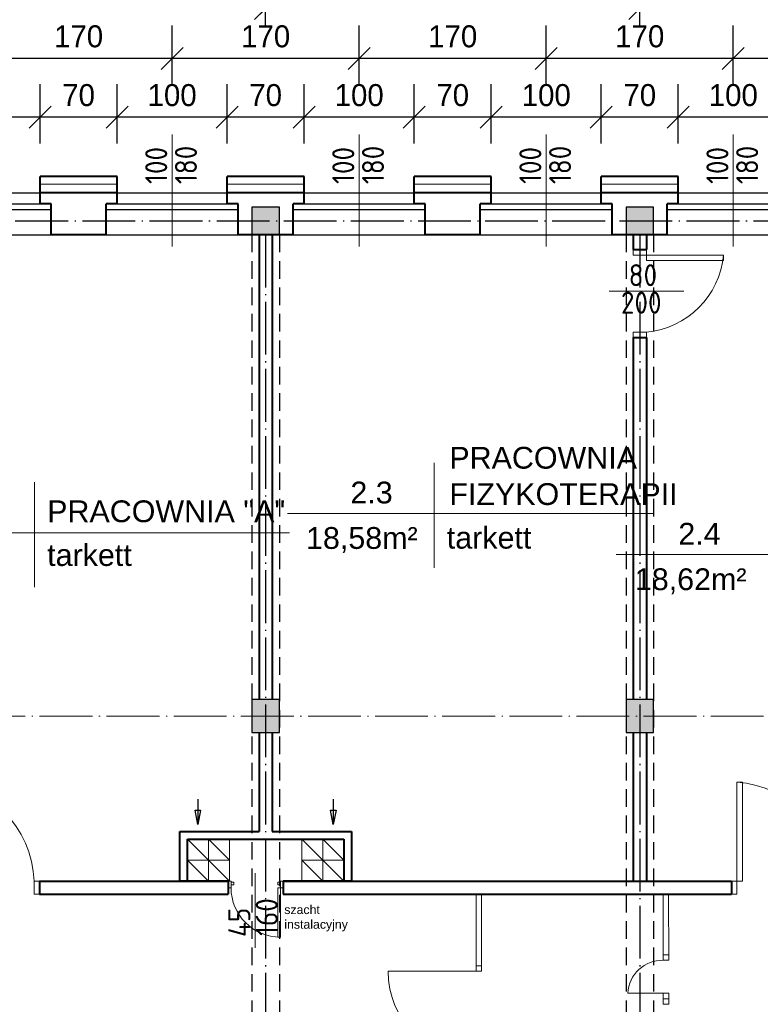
# Model space of a CAD drawing. Header units: millimetres. Extents: x -32003 to -19505, y 17931 to 29358.
# Tile 19 of 92: x -30797 to -30124, y 27502 to 28397. Entities that reach past the tile are written whole.
import ezdxf

# ---------------------------------------------------------------- set-up
doc = ezdxf.new("R2010")
doc.units = ezdxf.units.MM
doc.header["$PDMODE"] = 3
for name, pattern in [('ACAD_ISO03W100', [30, 12, -18]), ('ACAD_ISO04W100', [30.5, 24, -3, 0.5, -3]), ('KRESKOWA_X2', [12, 8, -4])]:
    doc.linetypes.add(name, pattern=pattern)
for name, color, linetype, lineweight in [('_wymiary', 1, 'Continuous', 9), ('drzwi', 140, 'Continuous', 13), ('KOMINY', 43, 'Continuous', 15), ('opisy drzwi', 40, 'Continuous', 13), ('opisy pom', 3, 'Continuous', 18), ('sciany', 4, 'Continuous', 40), ('symetria', 7, 'ACAD_ISO03W100', 5), ('SZRAF', 51, 'Continuous', 9), ('słupy', 2, 'Continuous', 30), ('ściana', 4, 'Continuous', 40)]:
    doc.layers.add(name, color=color, linetype=linetype, lineweight=lineweight)
doc.styles.add('ISO', font='isocp.shx')
doc.styles.add('ROMANS', font='ROMANS')
doc.styles.add('SYSTEM', font='TXT')
doc.linetypes.add('BATTING', pattern='A,0.0001,-0.1,[134,ltypeshp.shx,S=0.1,R=0,X=-0.1,Y=0],-0.2,[134,ltypeshp.shx,S=0.1,R=180,X=0.1,Y=0],-0.1', length=0.4001)
doc.dimstyles.new('Jacek2', dxfattribs={"dimscale": 2, "dimtxt": 10, "dimasz": 10, "dimexe": 15, "dimexo": 15, "dimgap": 5, "dimtad": 1, "dimdec": 0, "dimrnd": 0.5, "dimzin": 0, "dimdsep": 46, "dimtxsty": 'Standard', "dimblk": 'OBLIQUE', "dimcen": 0, "dimdle": 5, "dimadec": 1, "dimazin": 0, "dimtfac": 1, "dimtdec": 0, "dimtofl": 0, "dimtmove": 0, "dimatfit": 3, "dimfxl": 0, "dimtolj": 1, "dimtzin": 0, "dimarcsym": 0})

# ---------------------------------------------------------------- blocks, each defined once
blk = doc.blocks.new('_OBLIQUE')
at = {"color": 0, "linetype": 'ByBlock'}
blk.add_line((-0.5, -0.5), (0.5, 0.5), dxfattribs=at)
blk = doc.blocks.new('*D687')
at = {"layer": '_wymiary', "color": 0, "lineweight": -2}
for p, q in [((-30198.67, 28284.45), (-30198.67, 28338.21)), ((-30098.67, 28284.45), (-30098.67, 28338.21)), ((-30088.67, 28308.21), (-30208.67, 28308.21))]:
    blk.add_line(p, q, dxfattribs=at)
at = {"layer": 'Defpoints', "color": 0}
for p in [(-30198.67, 28308.21), (-30198.67, 28254.45), (-30098.67, 28254.45)]:
    blk.add_point(p, dxfattribs=at)
at = {"layer": '_wymiary', "color": 0, "lineweight": -2, "xscale": 20, "yscale": 20, "zscale": 20, "rotation": 180}
blk.add_blockref('_OBLIQUE', (-30198.67, 28308.21), dxfattribs=at)
at = {"layer": '_wymiary', "color": 0, "lineweight": -2, "xscale": 20, "yscale": 20, "zscale": 20}
blk.add_blockref('_OBLIQUE', (-30098.67, 28308.21), dxfattribs=at)
at = {"layer": '_wymiary', "color": 0, "insert": (-30148.67, 28328.21), "char_height": 20, "attachment_point": 5}
blk.add_mtext('\\A1;100', dxfattribs=at)
blk = doc.blocks.new('*D688')
at = {"layer": '_wymiary', "color": 0, "lineweight": -2}
for p, q in [((-30268.67, 28284.45), (-30268.67, 28338.21)), ((-30198.67, 28284.45), (-30198.67, 28338.21)), ((-30188.67, 28308.21), (-30278.67, 28308.21))]:
    blk.add_line(p, q, dxfattribs=at)
at = {"layer": 'Defpoints', "color": 0}
for p in [(-30268.67, 28308.21), (-30268.67, 28254.45), (-30198.67, 28254.45)]:
    blk.add_point(p, dxfattribs=at)
at = {"layer": '_wymiary', "color": 0, "lineweight": -2, "xscale": 20, "yscale": 20, "zscale": 20, "rotation": 180}
blk.add_blockref('_OBLIQUE', (-30268.67, 28308.21), dxfattribs=at)
at = {"layer": '_wymiary', "color": 0, "lineweight": -2, "xscale": 20, "yscale": 20, "zscale": 20}
blk.add_blockref('_OBLIQUE', (-30198.67, 28308.21), dxfattribs=at)
at = {"layer": '_wymiary', "color": 0, "insert": (-30233.67, 28328.21), "char_height": 20, "attachment_point": 5}
blk.add_mtext('\\A1;70', dxfattribs=at)
blk = doc.blocks.new('*D689')
at = {"layer": '_wymiary', "color": 0, "lineweight": -2}
for p, q in [((-30368.67, 28284.45), (-30368.67, 28338.21)), ((-30268.67, 28284.45), (-30268.67, 28338.21)), ((-30258.67, 28308.21), (-30378.67, 28308.21))]:
    blk.add_line(p, q, dxfattribs=at)
at = {"layer": 'Defpoints', "color": 0}
for p in [(-30368.67, 28308.21), (-30368.67, 28254.45), (-30268.67, 28254.45)]:
    blk.add_point(p, dxfattribs=at)
at = {"layer": '_wymiary', "color": 0, "lineweight": -2, "xscale": 20, "yscale": 20, "zscale": 20, "rotation": 180}
blk.add_blockref('_OBLIQUE', (-30368.67, 28308.21), dxfattribs=at)
at = {"layer": '_wymiary', "color": 0, "lineweight": -2, "xscale": 20, "yscale": 20, "zscale": 20}
blk.add_blockref('_OBLIQUE', (-30268.67, 28308.21), dxfattribs=at)
at = {"layer": '_wymiary', "color": 0, "insert": (-30318.67, 28328.21), "char_height": 20, "attachment_point": 5}
blk.add_mtext('\\A1;100', dxfattribs=at)
blk = doc.blocks.new('*D690')
at = {"layer": '_wymiary', "color": 0, "lineweight": -2}
for p, q in [((-30438.67, 28284.45), (-30438.67, 28338.21)), ((-30368.67, 28284.45), (-30368.67, 28338.21)), ((-30358.67, 28308.21), (-30448.67, 28308.21))]:
    blk.add_line(p, q, dxfattribs=at)
at = {"layer": 'Defpoints', "color": 0}
for p in [(-30438.67, 28308.21), (-30438.67, 28254.45), (-30368.67, 28254.45)]:
    blk.add_point(p, dxfattribs=at)
at = {"layer": '_wymiary', "color": 0, "lineweight": -2, "xscale": 20, "yscale": 20, "zscale": 20, "rotation": 180}
blk.add_blockref('_OBLIQUE', (-30438.67, 28308.21), dxfattribs=at)
at = {"layer": '_wymiary', "color": 0, "lineweight": -2, "xscale": 20, "yscale": 20, "zscale": 20}
blk.add_blockref('_OBLIQUE', (-30368.67, 28308.21), dxfattribs=at)
at = {"layer": '_wymiary', "color": 0, "insert": (-30403.67, 28328.21), "char_height": 20, "attachment_point": 5}
blk.add_mtext('\\A1;70', dxfattribs=at)
blk = doc.blocks.new('*D691')
at = {"layer": '_wymiary', "color": 0, "lineweight": -2}
for p, q in [((-30538.67, 28284.45), (-30538.67, 28338.21)), ((-30438.67, 28284.45), (-30438.67, 28338.21)), ((-30428.67, 28308.21), (-30548.67, 28308.21))]:
    blk.add_line(p, q, dxfattribs=at)
at = {"layer": 'Defpoints', "color": 0}
for p in [(-30538.67, 28308.21), (-30538.67, 28254.45), (-30438.67, 28254.45)]:
    blk.add_point(p, dxfattribs=at)
at = {"layer": '_wymiary', "color": 0, "lineweight": -2, "xscale": 20, "yscale": 20, "zscale": 20, "rotation": 180}
blk.add_blockref('_OBLIQUE', (-30538.67, 28308.21), dxfattribs=at)
at = {"layer": '_wymiary', "color": 0, "lineweight": -2, "xscale": 20, "yscale": 20, "zscale": 20}
blk.add_blockref('_OBLIQUE', (-30438.67, 28308.21), dxfattribs=at)
at = {"layer": '_wymiary', "color": 0, "insert": (-30488.67, 28328.21), "char_height": 20, "attachment_point": 5}
blk.add_mtext('\\A1;100', dxfattribs=at)
blk = doc.blocks.new('*D692')
at = {"layer": '_wymiary', "color": 0, "lineweight": -2}
for p, q in [((-30608.67, 28284.45), (-30608.67, 28338.21)), ((-30538.67, 28284.45), (-30538.67, 28338.21)), ((-30528.67, 28308.21), (-30618.67, 28308.21))]:
    blk.add_line(p, q, dxfattribs=at)
at = {"layer": 'Defpoints', "color": 0}
for p in [(-30608.67, 28308.21), (-30608.67, 28254.45), (-30538.67, 28254.45)]:
    blk.add_point(p, dxfattribs=at)
at = {"layer": '_wymiary', "color": 0, "lineweight": -2, "xscale": 20, "yscale": 20, "zscale": 20, "rotation": 180}
blk.add_blockref('_OBLIQUE', (-30608.67, 28308.21), dxfattribs=at)
at = {"layer": '_wymiary', "color": 0, "lineweight": -2, "xscale": 20, "yscale": 20, "zscale": 20}
blk.add_blockref('_OBLIQUE', (-30538.67, 28308.21), dxfattribs=at)
at = {"layer": '_wymiary', "color": 0, "insert": (-30573.67, 28328.21), "char_height": 20, "attachment_point": 5}
blk.add_mtext('\\A1;70', dxfattribs=at)
blk = doc.blocks.new('*D693')
at = {"layer": '_wymiary', "color": 0, "lineweight": -2}
for p, q in [((-30708.67, 28284.45), (-30708.67, 28338.21)), ((-30608.67, 28284.45), (-30608.67, 28338.21)), ((-30598.67, 28308.21), (-30718.67, 28308.21))]:
    blk.add_line(p, q, dxfattribs=at)
at = {"layer": 'Defpoints', "color": 0}
for p in [(-30708.67, 28308.21), (-30708.67, 28254.45), (-30608.67, 28254.45)]:
    blk.add_point(p, dxfattribs=at)
at = {"layer": '_wymiary', "color": 0, "lineweight": -2, "xscale": 20, "yscale": 20, "zscale": 20, "rotation": 180}
blk.add_blockref('_OBLIQUE', (-30708.67, 28308.21), dxfattribs=at)
at = {"layer": '_wymiary', "color": 0, "lineweight": -2, "xscale": 20, "yscale": 20, "zscale": 20}
blk.add_blockref('_OBLIQUE', (-30608.67, 28308.21), dxfattribs=at)
at = {"layer": '_wymiary', "color": 0, "insert": (-30658.67, 28328.21), "char_height": 20, "attachment_point": 5}
blk.add_mtext('\\A1;100', dxfattribs=at)
blk = doc.blocks.new('*D694')
at = {"layer": '_wymiary', "color": 0, "lineweight": -2}
for p, q in [((-30778.67, 28284.45), (-30778.67, 28338.21)), ((-30708.67, 28284.45), (-30708.67, 28338.21)), ((-30698.67, 28308.21), (-30788.67, 28308.21))]:
    blk.add_line(p, q, dxfattribs=at)
at = {"layer": 'Defpoints', "color": 0}
for p in [(-30778.67, 28308.21), (-30778.67, 28254.45), (-30708.67, 28254.45)]:
    blk.add_point(p, dxfattribs=at)
at = {"layer": '_wymiary', "color": 0, "lineweight": -2, "xscale": 20, "yscale": 20, "zscale": 20, "rotation": 180}
blk.add_blockref('_OBLIQUE', (-30778.67, 28308.21), dxfattribs=at)
at = {"layer": '_wymiary', "color": 0, "lineweight": -2, "xscale": 20, "yscale": 20, "zscale": 20}
blk.add_blockref('_OBLIQUE', (-30708.67, 28308.21), dxfattribs=at)
at = {"layer": '_wymiary', "color": 0, "insert": (-30743.67, 28328.21), "char_height": 20, "attachment_point": 5}
blk.add_mtext('\\A1;70', dxfattribs=at)
blk = doc.blocks.new('*D695')
at = {"layer": '_wymiary', "color": 0, "lineweight": -2}
for p, q in [((-30878.67, 28284.45), (-30878.67, 28338.21)), ((-30778.67, 28284.45), (-30778.67, 28338.21)), ((-30768.67, 28308.21), (-30888.67, 28308.21))]:
    blk.add_line(p, q, dxfattribs=at)
at = {"layer": 'Defpoints', "color": 0}
for p in [(-30878.67, 28308.21), (-30878.67, 28254.45), (-30778.67, 28254.45)]:
    blk.add_point(p, dxfattribs=at)
at = {"layer": '_wymiary', "color": 0, "lineweight": -2, "xscale": 20, "yscale": 20, "zscale": 20, "rotation": 180}
blk.add_blockref('_OBLIQUE', (-30878.67, 28308.21), dxfattribs=at)
at = {"layer": '_wymiary', "color": 0, "lineweight": -2, "xscale": 20, "yscale": 20, "zscale": 20}
blk.add_blockref('_OBLIQUE', (-30778.67, 28308.21), dxfattribs=at)
at = {"layer": '_wymiary', "color": 0, "insert": (-30828.67, 28328.21), "char_height": 20, "attachment_point": 5}
blk.add_mtext('\\A1;100', dxfattribs=at)
blk = doc.blocks.new('*D723')
at = {"layer": '_wymiary', "color": 0, "lineweight": -2}
for p, q in [((-30148.67, 28338.21), (-30148.67, 28391.64)), ((-29978.67, 28338.21), (-29978.67, 28391.64)), ((-29968.67, 28361.64), (-30158.67, 28361.64))]:
    blk.add_line(p, q, dxfattribs=at)
at = {"layer": 'Defpoints', "color": 0}
for p in [(-30148.67, 28361.64), (-30148.67, 28308.21), (-29978.67, 28308.21)]:
    blk.add_point(p, dxfattribs=at)
at = {"layer": '_wymiary', "color": 0, "lineweight": -2, "xscale": 20, "yscale": 20, "zscale": 20, "rotation": 180}
blk.add_blockref('_OBLIQUE', (-30148.67, 28361.64), dxfattribs=at)
at = {"layer": '_wymiary', "color": 0, "lineweight": -2, "xscale": 20, "yscale": 20, "zscale": 20}
blk.add_blockref('_OBLIQUE', (-29978.67, 28361.64), dxfattribs=at)
at = {"layer": '_wymiary', "color": 0, "insert": (-30063.67, 28381.64), "char_height": 20, "attachment_point": 5}
blk.add_mtext('\\A1;170', dxfattribs=at)
blk = doc.blocks.new('*D724')
at = {"layer": '_wymiary', "color": 0, "lineweight": -2}
for p, q in [((-30318.67, 28338.21), (-30318.67, 28391.64)), ((-30148.67, 28338.21), (-30148.67, 28391.64)), ((-30138.67, 28361.64), (-30328.67, 28361.64))]:
    blk.add_line(p, q, dxfattribs=at)
at = {"layer": 'Defpoints', "color": 0}
for p in [(-30318.67, 28361.64), (-30318.67, 28308.21), (-30148.67, 28308.21)]:
    blk.add_point(p, dxfattribs=at)
at = {"layer": '_wymiary', "color": 0, "lineweight": -2, "xscale": 20, "yscale": 20, "zscale": 20, "rotation": 180}
blk.add_blockref('_OBLIQUE', (-30318.67, 28361.64), dxfattribs=at)
at = {"layer": '_wymiary', "color": 0, "lineweight": -2, "xscale": 20, "yscale": 20, "zscale": 20}
blk.add_blockref('_OBLIQUE', (-30148.67, 28361.64), dxfattribs=at)
at = {"layer": '_wymiary', "color": 0, "insert": (-30233.67, 28381.64), "char_height": 20, "attachment_point": 5}
blk.add_mtext('\\A1;170', dxfattribs=at)
blk = doc.blocks.new('*D725')
at = {"layer": '_wymiary', "color": 0, "lineweight": -2}
for p, q in [((-30488.67, 28338.21), (-30488.67, 28391.64)), ((-30318.67, 28338.21), (-30318.67, 28391.64)), ((-30308.67, 28361.64), (-30498.67, 28361.64))]:
    blk.add_line(p, q, dxfattribs=at)
at = {"layer": 'Defpoints', "color": 0}
for p in [(-30488.67, 28361.64), (-30488.67, 28308.21), (-30318.67, 28308.21)]:
    blk.add_point(p, dxfattribs=at)
at = {"layer": '_wymiary', "color": 0, "lineweight": -2, "xscale": 20, "yscale": 20, "zscale": 20, "rotation": 180}
blk.add_blockref('_OBLIQUE', (-30488.67, 28361.64), dxfattribs=at)
at = {"layer": '_wymiary', "color": 0, "lineweight": -2, "xscale": 20, "yscale": 20, "zscale": 20}
blk.add_blockref('_OBLIQUE', (-30318.67, 28361.64), dxfattribs=at)
at = {"layer": '_wymiary', "color": 0, "insert": (-30403.67, 28381.64), "char_height": 20, "attachment_point": 5}
blk.add_mtext('\\A1;170', dxfattribs=at)
blk = doc.blocks.new('*D726')
at = {"layer": '_wymiary', "color": 0, "lineweight": -2}
for p, q in [((-30658.67, 28338.21), (-30658.67, 28391.64)), ((-30488.67, 28338.21), (-30488.67, 28391.64)), ((-30478.67, 28361.64), (-30668.67, 28361.64))]:
    blk.add_line(p, q, dxfattribs=at)
at = {"layer": 'Defpoints', "color": 0}
for p in [(-30658.67, 28361.64), (-30658.67, 28308.21), (-30488.67, 28308.21)]:
    blk.add_point(p, dxfattribs=at)
at = {"layer": '_wymiary', "color": 0, "lineweight": -2, "xscale": 20, "yscale": 20, "zscale": 20, "rotation": 180}
blk.add_blockref('_OBLIQUE', (-30658.67, 28361.64), dxfattribs=at)
at = {"layer": '_wymiary', "color": 0, "lineweight": -2, "xscale": 20, "yscale": 20, "zscale": 20}
blk.add_blockref('_OBLIQUE', (-30488.67, 28361.64), dxfattribs=at)
at = {"layer": '_wymiary', "color": 0, "insert": (-30573.67, 28381.64), "char_height": 20, "attachment_point": 5}
blk.add_mtext('\\A1;170', dxfattribs=at)
blk = doc.blocks.new('*D727')
at = {"layer": '_wymiary', "color": 0, "lineweight": -2}
for p, q in [((-30828.67, 28338.21), (-30828.67, 28391.64)), ((-30658.67, 28338.21), (-30658.67, 28391.64)), ((-30648.67, 28361.64), (-30838.67, 28361.64))]:
    blk.add_line(p, q, dxfattribs=at)
at = {"layer": 'Defpoints', "color": 0}
for p in [(-30828.67, 28361.64), (-30828.67, 28308.21), (-30658.67, 28308.21)]:
    blk.add_point(p, dxfattribs=at)
at = {"layer": '_wymiary', "color": 0, "lineweight": -2, "xscale": 20, "yscale": 20, "zscale": 20, "rotation": 180}
blk.add_blockref('_OBLIQUE', (-30828.67, 28361.64), dxfattribs=at)
at = {"layer": '_wymiary', "color": 0, "lineweight": -2, "xscale": 20, "yscale": 20, "zscale": 20}
blk.add_blockref('_OBLIQUE', (-30658.67, 28361.64), dxfattribs=at)
at = {"layer": '_wymiary', "color": 0, "insert": (-30743.67, 28381.64), "char_height": 20, "attachment_point": 5}
blk.add_mtext('\\A1;170', dxfattribs=at)
blk = doc.blocks.new('*D1243')
at = {"layer": '_wymiary', "color": 0, "lineweight": -2}
for p, q in [((-30233.67, 28391.64), (-30233.67, 28437.13)), ((-29893.67, 28391.64), (-29893.67, 28437.13)), ((-29883.67, 28407.13), (-30243.67, 28407.13))]:
    blk.add_line(p, q, dxfattribs=at)
at = {"layer": 'Defpoints', "color": 0}
for p in [(-30233.67, 28407.13), (-30233.67, 28361.64), (-29893.67, 28361.64)]:
    blk.add_point(p, dxfattribs=at)
at = {"layer": '_wymiary', "color": 0, "lineweight": -2, "xscale": 20, "yscale": 20, "zscale": 20, "rotation": 180}
blk.add_blockref('_OBLIQUE', (-30233.67, 28407.13), dxfattribs=at)
at = {"layer": '_wymiary', "color": 0, "lineweight": -2, "xscale": 20, "yscale": 20, "zscale": 20}
blk.add_blockref('_OBLIQUE', (-29893.67, 28407.13), dxfattribs=at)
at = {"layer": '_wymiary', "color": 0, "insert": (-30063.67, 28427.13), "char_height": 20, "attachment_point": 5}
blk.add_mtext('\\A1;340', dxfattribs=at)
blk = doc.blocks.new('*D1244')
at = {"layer": '_wymiary', "color": 0, "lineweight": -2}
for p, q in [((-30573.67, 28391.64), (-30573.67, 28437.13)), ((-30233.67, 28391.64), (-30233.67, 28437.13)), ((-30223.67, 28407.13), (-30583.67, 28407.13))]:
    blk.add_line(p, q, dxfattribs=at)
at = {"layer": 'Defpoints', "color": 0}
for p in [(-30573.67, 28407.13), (-30573.67, 28361.64), (-30233.67, 28361.64)]:
    blk.add_point(p, dxfattribs=at)
at = {"layer": '_wymiary', "color": 0, "lineweight": -2, "xscale": 20, "yscale": 20, "zscale": 20, "rotation": 180}
blk.add_blockref('_OBLIQUE', (-30573.67, 28407.13), dxfattribs=at)
at = {"layer": '_wymiary', "color": 0, "lineweight": -2, "xscale": 20, "yscale": 20, "zscale": 20}
blk.add_blockref('_OBLIQUE', (-30233.67, 28407.13), dxfattribs=at)
at = {"layer": '_wymiary', "color": 0, "insert": (-30403.67, 28427.13), "char_height": 20, "attachment_point": 5}
blk.add_mtext('\\A1;340', dxfattribs=at)
blk = doc.blocks.new('*D1245')
at = {"layer": '_wymiary', "color": 0, "lineweight": -2}
for p, q in [((-30913.67, 28391.64), (-30913.67, 28437.13)), ((-30573.67, 28391.64), (-30573.67, 28437.13)), ((-30563.67, 28407.13), (-30923.67, 28407.13))]:
    blk.add_line(p, q, dxfattribs=at)
at = {"layer": 'Defpoints', "color": 0}
for p in [(-30913.67, 28407.13), (-30913.67, 28361.64), (-30573.67, 28361.64)]:
    blk.add_point(p, dxfattribs=at)
at = {"layer": '_wymiary', "color": 0, "lineweight": -2, "xscale": 20, "yscale": 20, "zscale": 20, "rotation": 180}
blk.add_blockref('_OBLIQUE', (-30913.67, 28407.13), dxfattribs=at)
at = {"layer": '_wymiary', "color": 0, "lineweight": -2, "xscale": 20, "yscale": 20, "zscale": 20}
blk.add_blockref('_OBLIQUE', (-30573.67, 28407.13), dxfattribs=at)
at = {"layer": '_wymiary', "color": 0, "insert": (-30743.67, 28427.13), "char_height": 20, "attachment_point": 5}
blk.add_mtext('\\A1;340', dxfattribs=at)

msp = doc.modelspace()

# ---------------------------------------------------------------- hatches: boundary and pattern name
at = {"layer": 'SZRAF'}
for points in [[(-30586.17, 28201.45), (-30561.17, 28201.45), (-30561.17, 28226.45), (-30586.17, 28226.45)], [(-30246.17, 28201.45), (-30221.17, 28201.45), (-30221.17, 28226.45), (-30246.17, 28226.45)]]:
    msp.add_hatch(color=256, dxfattribs=at).paths.add_polyline_path(points)
h = msp.add_hatch(color=256, dxfattribs=at)
h.dxf.hatch_style = 1
h.paths.add_polyline_path([(-30586.17, 27763.95), (-30573.67, 27763.95), (-30573.67, 27778.95), (-30586.17, 27778.95)])
h.paths.add_polyline_path([(-30573.67, 27763.95), (-30586.17, 27763.95), (-30586.17, 27748.95), (-30573.67, 27748.95)])
h.paths.add_polyline_path([(-30573.67, 27763.95), (-30561.17, 27763.95), (-30561.17, 27778.95), (-30573.67, 27778.95)])
h.paths.add_polyline_path([(-30573.67, 27748.95), (-30561.17, 27748.95), (-30561.17, 27763.95), (-30573.67, 27763.95)])
h = msp.add_hatch(color=256, dxfattribs=at)
h.dxf.hatch_style = 1
h.paths.add_polyline_path([(-30246.17, 27763.95), (-30233.67, 27763.95), (-30233.67, 27778.95), (-30246.17, 27778.95)])
h.paths.add_polyline_path([(-30233.67, 27763.95), (-30246.17, 27763.95), (-30246.17, 27748.95), (-30233.67, 27748.95)])
h.paths.add_polyline_path([(-30233.67, 27763.95), (-30221.17, 27763.95), (-30221.17, 27778.95), (-30233.67, 27778.95)])
h.paths.add_polyline_path([(-30233.67, 27748.95), (-30221.17, 27748.95), (-30221.17, 27763.95), (-30233.67, 27763.95)])

# ---------------------------------------------------------------- linework, layer by layer
for p, q in [((-31221.67, 28239.45), (-25930.18, 28239.45)), ((-30888.67, 28229.45), (-30768.67, 28229.45)), ((-30718.67, 28229.45), (-30598.67, 28229.45)), ((-30548.67, 28229.45), (-30428.67, 28229.45)), ((-30378.67, 28229.45), (-30258.67, 28229.45)), ((-30208.67, 28229.45), (-30088.67, 28229.45)), ((-30888.67, 28224.38), (-30768.67, 28224.38)), ((-30718.67, 28224.38), (-30598.67, 28224.38)), ((-30548.67, 28224.38), (-30428.67, 28224.38)), ((-30378.67, 28224.38), (-30258.67, 28224.38)), ((-30208.67, 28224.38), (-30088.67, 28224.38)), ((-31256.67, 28201.45), (-25930.18, 28201.45))]:
    msp.add_line(p, q)
at = {"linetype": 'ACAD_ISO04W100', "ltscale": 2}
for p, q in [((-31411.17, 28213.95), (-25930.18, 28213.95)), ((-30573.67, 28201.45), (-30573.67, 26609.84)), ((-30233.67, 28201.45), (-30233.67, 26609.88))]:
    msp.add_line(p, q, dxfattribs=at)
at = {"linetype": 'KRESKOWA_X2', "ltscale": 2}
for p, q in [((-30586.17, 28201.45), (-30586.17, 26876.45)), ((-30561.17, 28201.45), (-30561.17, 26876.45)), ((-30246.17, 28201.45), (-30246.17, 26876.45)), ((-30221.17, 28201.45), (-30221.17, 26876.45))]:
    msp.add_line(p, q, dxfattribs=at)
at = {"layer": 'drzwi'}
for p, q in [((-30382.41, 27531.95), (-30382.42, 27601.95)), ((-30377.41, 27531.95), (-30377.42, 27601.95)), ((-30212.41, 27541.95), (-30212.42, 27601.95)), ((-30207.41, 27541.95), (-30207.42, 27601.95)), ((-30212.41, 27546.95), (-30207.41, 27546.95)), ((-30212.41, 27541.95), (-30207.41, 27541.95)), ((-30382.41, 27531.95), (-30462.41, 27531.95)), ((-30377.41, 27536.95), (-30382.41, 27536.95)), ((-30377.41, 27531.95), (-30382.41, 27531.95)), ((-30212.41, 27511.95), (-30244.66, 27511.95)), ((-30212.41, 27501.95), (-30212.41, 27511.95)), ((-30212.41, 27511.95), (-30207.41, 27511.95)), ((-30207.41, 27501.95), (-30207.41, 27511.95)), ((-30212.41, 27506.95), (-30207.41, 27506.95)), ((-30212.41, 27501.95), (-30207.41, 27501.95))]:
    msp.add_line(p, q, dxfattribs=at)
for points in [[(-30239.67, 28182.95, 0), (-30239.67, 28187.95, 0), (-30227.67, 28187.95, 0), (-30227.67, 28182.95, 0), (-30239.67, 28182.95, 0)], [(-30227.67, 28182.95, 0), (-30227.67, 28177.95, 0), (-30157.67, 28177.95, 0), (-30157.67, 28182.95, 0), (-30227.67, 28182.95, 0)], [(-30239.67, 28112.95, 0), (-30239.67, 28107.95, 0), (-30227.67, 28107.95, 0), (-30227.67, 28112.95, 0), (-30239.67, 28112.95, 0)], [(-30145.42, 27613.95, 0), (-30140.42, 27613.95, 0), (-30140.41, 27703.95, 0), (-30145.41, 27703.95, 0), (-30145.42, 27613.95, 0)], [(-30784.19, 27601.95, 0), (-30779.19, 27601.95, 0), (-30779.19, 27613.95, 0), (-30784.19, 27613.95, 0), (-30784.19, 27601.95, 0)], [(-30605.12, 27613.95, 0), (-30607.62, 27613.95, 0), (-30607.62, 27607.96, 0), (-30605.12, 27607.96, 0), (-30605.12, 27613.95, 0)], [(-30605.12, 27612.95, 0), (-30602.62, 27612.95, 0), (-30602.62, 27610.45, 0), (-30605.12, 27610.45, 0), (-30605.12, 27612.95, 0)], [(-30560.17, 27612.95, 0), (-30562.66, 27612.95, 0), (-30562.66, 27610.45, 0), (-30560.17, 27610.45, 0), (-30560.17, 27612.95, 0)], [(-30560.17, 27613.95, 0), (-30557.67, 27613.95, 0), (-30557.67, 27607.96, 0), (-30560.17, 27607.96, 0), (-30560.17, 27613.95, 0)], [(-30145.42, 27601.95, 0), (-30150.42, 27601.95, 0), (-30150.42, 27613.95, 0), (-30145.42, 27613.95, 0), (-30145.42, 27601.95, 0)], [(-30560.17, 27607.96, 0), (-30562.66, 27607.96, 0), (-30562.66, 27563, 0), (-30560.17, 27563, 0), (-30560.17, 27607.96, 0)]]:
    msp.add_polyline3d(points, dxfattribs=at)
for centre, radius, start, end in [((-30234.45, 28189.73), 77.08, 275.04548, 354.95399), ((-30876.65, 27611.49), 92.49, 1.52401, 88.47558), ((-30153.27, 27606.09), 98.17, 4.59012, 85.40947), ((-30560.17, 27607.96), 44.96, 180, 270), ((-30212.97, 27510.22), 31.73, 88.31891, 176.87979), ((-30382.41, 27531.95), 80, 180, 269.99935)]:
    msp.add_arc(centre, radius, start, end, dxfattribs=at)
at = {"layer": 'KOMINY'}
for p, q in [((-30644.67, 27651.95), (-30625.67, 27632.95)), ((-30625.67, 27651.95), (-30606.67, 27632.95)), ((-30540.67, 27651.95), (-30521.67, 27632.95)), ((-30521.67, 27651.95), (-30502.67, 27632.95)), ((-30644.67, 27632.95), (-30625.67, 27613.95)), ((-30625.67, 27632.95), (-30606.67, 27613.95)), ((-30540.67, 27632.95), (-30521.67, 27613.95)), ((-30521.67, 27632.95), (-30502.67, 27613.95))]:
    msp.add_line(p, q, dxfattribs=at)
at = {"layer": 'KOMINY', "lineweight": 30}
for points in [[(-30635.31, 27688.55), (-30635.31, 27665.28), (-30637.85, 27678.4), (-30632.73, 27678.4), (-30635.31, 27665.28)], [(-30512.31, 27688.55), (-30512.31, 27665.28), (-30514.85, 27678.4), (-30509.73, 27678.4), (-30512.31, 27665.28)]]:
    msp.add_lwpolyline(points, dxfattribs=at)
at = {"layer": 'KOMINY'}
for points in [[(-30644.67, 27632.95), (-30625.67, 27632.95), (-30625.67, 27651.95), (-30644.67, 27651.95)], [(-30625.67, 27632.95), (-30606.67, 27632.95), (-30606.67, 27651.95), (-30625.67, 27651.95)], [(-30540.67, 27632.95), (-30521.67, 27632.95), (-30521.67, 27651.95), (-30540.67, 27651.95)], [(-30521.67, 27632.95), (-30502.67, 27632.95), (-30502.67, 27651.95), (-30521.67, 27651.95)], [(-30644.67, 27613.95), (-30625.67, 27613.95), (-30625.67, 27632.95), (-30644.67, 27632.95)], [(-30625.67, 27613.95), (-30606.67, 27613.95), (-30606.67, 27632.95), (-30625.67, 27632.95)], [(-30540.67, 27613.95), (-30521.67, 27613.95), (-30521.67, 27632.95), (-30540.67, 27632.95)], [(-30521.67, 27613.95), (-30502.67, 27613.95), (-30502.67, 27632.95), (-30521.67, 27632.95)]]:
    msp.add_lwpolyline(points, close=True, dxfattribs=at)
at = {"layer": 'opisy drzwi'}
for p, q in [((-30658.67, 28190.66), (-30658.67, 28292.42)), ((-30488.67, 28190.66), (-30488.67, 28292.42)), ((-30318.67, 28190.66), (-30318.67, 28292.42)), ((-30148.67, 28190.66), (-30148.67, 28292.42)), ((-30261.59, 28150.23), (-30193.72, 28150.23)), ((-30583.21, 27553.26), (-30583.21, 27621.14))]:
    msp.add_line(p, q, dxfattribs=at)
at = {"layer": 'opisy pom'}
for p, q in [((-30420.59, 27994.09), (-30420.59, 27898.69)), ((-30783.78, 27976.53), (-30783.78, 27881.13)), ((-30553.86, 27948.19), (-30221.17, 27948.19)), ((-30917.05, 27930.63), (-30552.02, 27930.63)), ((-30255.01, 27910.7), (-29857.1, 27910.7))]:
    msp.add_line(p, q, dxfattribs=at)
at = {"layer": 'sciany'}
for p, q in [((-30579.67, 28201.45), (-30579.67, 27847.95)), ((-30567.67, 28201.45), (-30567.67, 27847.95)), ((-30239.67, 28201.45), (-30239.67, 28187.95)), ((-30227.67, 28201.45), (-30227.67, 28187.95)), ((-30239.67, 28187.95), (-30227.67, 28187.95)), ((-30239.67, 28107.95), (-30239.67, 27778.95)), ((-30227.67, 28107.95), (-30227.67, 27778.95)), ((-30579.67, 27847.95), (-30579.67, 27778.95)), ((-30567.67, 27847.95), (-30567.67, 27778.95)), ((-30579.67, 27748.95), (-30579.67, 27658.95)), ((-30567.67, 27748.95), (-30567.67, 27658.95)), ((-30239.67, 27748.95), (-30239.67, 27638.95)), ((-30227.67, 27748.95), (-30227.67, 27638.95)), ((-30651.67, 27658.95), (-30579.67, 27658.95)), ((-30651.67, 27613.95), (-30651.67, 27658.95)), ((-30567.67, 27658.95), (-30495.67, 27658.95)), ((-30495.67, 27658.95), (-30495.67, 27613.95)), ((-30644.67, 27651.95), (-30567.67, 27651.95)), ((-30644.67, 27613.95), (-30644.67, 27651.95)), ((-30567.67, 27651.95), (-30502.67, 27651.95)), ((-30502.67, 27651.95), (-30502.67, 27613.95)), ((-30239.67, 27638.95), (-30239.67, 27613.95)), ((-30227.67, 27638.95), (-30227.67, 27613.95)), ((-30779.19, 27613.95), (-30607.62, 27613.95)), ((-30779.19, 27613.95), (-30779.19, 27601.95)), ((-30607.62, 27613.95), (-30651.67, 27613.95)), ((-30495.67, 27613.95), (-30557.62, 27613.95)), ((-30557.62, 27613.95), (-30364.02, 27613.95)), ((-30364.02, 27613.95), (-30150.42, 27613.95)), ((-30150.42, 27613.95), (-30150.42, 27601.95)), ((-30779.19, 27601.95), (-30607.62, 27601.95)), ((-30557.62, 27601.95), (-30364.02, 27601.95)), ((-30364.02, 27601.95), (-30150.42, 27601.95))]:
    msp.add_line(p, q, dxfattribs=at)
for points in [[(-30607.62, 27613.95), (-30607.62, 27601.95)], [(-30557.62, 27613.95), (-30557.62, 27601.95)]]:
    msp.add_lwpolyline(points, dxfattribs=at)
at = {"layer": 'symetria', "linetype": 'ACAD_ISO04W100', "ltscale": 2}
msp.add_line((-30901.17, 27763.95), (-25930.18, 27763.95), dxfattribs=at)
at = {"layer": 'SZRAF', "linetype": 'BATTING', "ltscale": 14}
for p, q in [((-30708.67, 28247.45), (-30778.67, 28247.45)), ((-30538.67, 28247.45), (-30608.67, 28247.45)), ((-30368.67, 28247.45), (-30438.67, 28247.45)), ((-30198.67, 28247.45), (-30268.67, 28247.45))]:
    msp.add_line(p, q, dxfattribs=at)
at = {"layer": 'słupy'}
for points in [[(-30586.17, 28201.45), (-30561.17, 28201.45), (-30561.17, 28226.45), (-30586.17, 28226.45)], [(-30246.17, 28201.45), (-30221.17, 28201.45), (-30221.17, 28226.45), (-30246.17, 28226.45)], [(-30586.17, 27748.95), (-30561.17, 27748.95), (-30561.17, 27778.95), (-30586.17, 27778.95)], [(-30246.17, 27748.95), (-30221.17, 27748.95), (-30221.17, 27778.95), (-30246.17, 27778.95)]]:
    msp.add_lwpolyline(points, close=True, dxfattribs=at)
at = {"layer": 'ściana'}
for p, q in [((-30708.67, 28254.45), (-30778.67, 28254.45)), ((-30778.67, 28229.45), (-30778.67, 28254.45)), ((-30708.67, 28229.45), (-30708.67, 28254.45)), ((-30538.67, 28254.45), (-30608.67, 28254.45)), ((-30608.67, 28229.45), (-30608.67, 28254.45)), ((-30538.67, 28229.45), (-30538.67, 28254.45)), ((-30368.67, 28254.45), (-30438.67, 28254.45)), ((-30438.67, 28229.45), (-30438.67, 28254.45)), ((-30368.67, 28229.45), (-30368.67, 28254.45)), ((-30198.67, 28254.45), (-30268.67, 28254.45)), ((-30268.67, 28229.45), (-30268.67, 28254.45)), ((-30198.67, 28229.45), (-30198.67, 28254.45)), ((-30708.67, 28239.45), (-30778.67, 28239.45)), ((-30778.67, 28229.45), (-30778.67, 28239.45)), ((-30708.67, 28239.45), (-30778.67, 28239.45)), ((-30708.67, 28229.45), (-30708.67, 28239.45)), ((-30538.67, 28239.45), (-30608.67, 28239.45)), ((-30608.67, 28229.45), (-30608.67, 28239.45)), ((-30538.67, 28239.45), (-30608.67, 28239.45)), ((-30538.67, 28229.45), (-30538.67, 28239.45)), ((-30368.67, 28239.45), (-30438.67, 28239.45)), ((-30438.67, 28229.45), (-30438.67, 28239.45)), ((-30368.67, 28239.45), (-30438.67, 28239.45)), ((-30368.67, 28229.45), (-30368.67, 28239.45)), ((-30198.67, 28239.45), (-30268.67, 28239.45)), ((-30268.67, 28229.45), (-30268.67, 28239.45)), ((-30198.67, 28239.45), (-30268.67, 28239.45)), ((-30198.67, 28229.45), (-30198.67, 28239.45)), ((-30768.67, 28229.45), (-30778.67, 28229.45)), ((-30768.67, 28229.45), (-30778.67, 28229.45)), ((-30768.67, 28201.45), (-30768.67, 28229.45)), ((-30768.67, 28201.45), (-30768.67, 28229.45)), ((-30718.67, 28201.45), (-30718.67, 28229.45)), ((-30708.67, 28229.45), (-30718.67, 28229.45)), ((-30718.67, 28201.45), (-30718.67, 28229.45)), ((-30708.67, 28229.45), (-30718.67, 28229.45)), ((-30598.67, 28229.45), (-30608.67, 28229.45)), ((-30598.67, 28229.45), (-30608.67, 28229.45)), ((-30598.67, 28201.45), (-30598.67, 28229.45)), ((-30598.67, 28201.45), (-30598.67, 28229.45)), ((-30548.67, 28201.45), (-30548.67, 28229.45)), ((-30538.67, 28229.45), (-30548.67, 28229.45)), ((-30548.67, 28201.45), (-30548.67, 28229.45)), ((-30538.67, 28229.45), (-30548.67, 28229.45)), ((-30428.67, 28229.45), (-30438.67, 28229.45)), ((-30428.67, 28229.45), (-30438.67, 28229.45)), ((-30428.67, 28201.45), (-30428.67, 28229.45)), ((-30428.67, 28201.45), (-30428.67, 28229.45)), ((-30378.67, 28201.45), (-30378.67, 28229.45)), ((-30368.67, 28229.45), (-30378.67, 28229.45)), ((-30378.67, 28201.45), (-30378.67, 28229.45)), ((-30368.67, 28229.45), (-30378.67, 28229.45)), ((-30258.67, 28229.45), (-30268.67, 28229.45)), ((-30258.67, 28229.45), (-30268.67, 28229.45)), ((-30258.67, 28201.45), (-30258.67, 28229.45)), ((-30258.67, 28201.45), (-30258.67, 28229.45)), ((-30208.67, 28201.45), (-30208.67, 28229.45)), ((-30198.67, 28229.45), (-30208.67, 28229.45)), ((-30208.67, 28201.45), (-30208.67, 28229.45)), ((-30198.67, 28229.45), (-30208.67, 28229.45)), ((-30718.67, 28201.45), (-30768.67, 28201.45)), ((-30718.67, 28201.45), (-30768.67, 28201.45)), ((-30548.67, 28201.45), (-30598.67, 28201.45)), ((-30548.67, 28201.45), (-30598.67, 28201.45)), ((-30378.67, 28201.45), (-30428.67, 28201.45)), ((-30378.67, 28201.45), (-30428.67, 28201.45)), ((-30208.67, 28201.45), (-30258.67, 28201.45)), ((-30208.67, 28201.45), (-30258.67, 28201.45)), ((-30239.67, 28107.95), (-30227.67, 28107.95))]:
    msp.add_line(p, q, dxfattribs=at)

# ---------------------------------------------------------------- texts
at = {"layer": 'opisy drzwi', "style": 'ISO'}
for s, p in [('100', (-30663.11, 28247.61)), ('180', (-30636.08, 28247.46)), ('100', (-30493.11, 28247.61)), ('180', (-30466.08, 28247.46)), ('100', (-30323.11, 28247.61)), ('180', (-30296.08, 28247.46)), ('100', (-30153.11, 28247.61)), ('180', (-30126.08, 28247.46)), ('160', (-30562.65, 27564.08)), ('45', (-30587.65, 27563.16))]:
    msp.add_text(s, height=20, rotation=90, dxfattribs=at).set_placement(p)
for s, p in [('80', (-30243.76, 28154.67)), ('200', (-30250.78, 28129.66))]:
    msp.add_text(s, height=20, dxfattribs=at).set_placement(p)
at = {"layer": 'opisy pom', "attachment_point": 1}
for s, insert, char_height, style in [('{\\fArial|b0|i0|c238|p34;PRACOWNIA \\PFIZYKOTERAPII}', (-30406.73, 28008.62), 19.8, 'SYSTEM'), ('{\\fArial|b0|i0|c238|p34;2.3}', (-30496.65, 27977.02), 19.8, 'SYSTEM'), ('{\\fArial|b0|i0|c238|p34;PRACOWNIA "A"}', (-30772.22, 27959.96), 19.8, 'SYSTEM'), ('{\\fArial|b0|i0|c238|p34;18,58m²}', (-30536.98, 27935.7), 19.8, 'SYSTEM'), ('{\\fArial|b0|i0|c238|p34;tarkett}', (-30409.04, 27935.94), 19.8, 'SYSTEM'), ('{\\fArial|b0|i0|c238|p34;2.4}', (-30198.6, 27939.53), 19.8, 'SYSTEM'), ('{\\fArial|b0|i0|c238|p34;tarkett}', (-30772.22, 27920.19), 19.8, 'SYSTEM'), ('{\\fArial|b0|i0|c238|p34;18,62m²}', (-30238.13, 27898.21), 19.8, 'SYSTEM'), ('{\\fArial|b0|i0|c238|p34;szacht\\Pinstalacyjny}', (-30556.72, 27591.98), 8, 'ROMANS')]:
    msp.add_mtext(s, dxfattribs=dict(at, insert=insert, char_height=char_height, style=style))

# ---------------------------------------------------------------- dimensions: what is measured, and where the dimension line sits
at = {"layer": '_wymiary'}
for base, p1, p2, picture, middle in [((-30913.67, 28407.13), (-30573.67, 28361.64), (-30913.67, 28361.64), '*D1245', (-30743.67, 28427.13)), ((-30573.67, 28407.13), (-30233.67, 28361.64), (-30573.67, 28361.64), '*D1244', (-30403.67, 28427.13)), ((-30233.67, 28407.13), (-29893.67, 28361.64), (-30233.67, 28361.64), '*D1243', (-30063.67, 28427.13)), ((-30828.67, 28361.64), (-30658.67, 28308.21), (-30828.67, 28308.21), '*D727', (-30743.67, 28381.64)), ((-30658.67, 28361.64), (-30488.67, 28308.21), (-30658.67, 28308.21), '*D726', (-30573.67, 28381.64)), ((-30488.67, 28361.64), (-30318.67, 28308.21), (-30488.67, 28308.21), '*D725', (-30403.67, 28381.64)), ((-30318.67, 28361.64), (-30148.67, 28308.21), (-30318.67, 28308.21), '*D724', (-30233.67, 28381.64)), ((-30148.67, 28361.64), (-29978.67, 28308.21), (-30148.67, 28308.21), '*D723', (-30063.67, 28381.64)), ((-30878.67, 28308.21), (-30778.67, 28254.45), (-30878.67, 28254.45), '*D695', (-30828.67, 28328.21)), ((-30778.67, 28308.21), (-30708.67, 28254.45), (-30778.67, 28254.45), '*D694', (-30743.67, 28328.21)), ((-30708.67, 28308.21), (-30608.67, 28254.45), (-30708.67, 28254.45), '*D693', (-30658.67, 28328.21)), ((-30608.67, 28308.21), (-30538.67, 28254.45), (-30608.67, 28254.45), '*D692', (-30573.67, 28328.21)), ((-30538.67, 28308.21), (-30438.67, 28254.45), (-30538.67, 28254.45), '*D691', (-30488.67, 28328.21)), ((-30438.67, 28308.21), (-30368.67, 28254.45), (-30438.67, 28254.45), '*D690', (-30403.67, 28328.21)), ((-30368.67, 28308.21), (-30268.67, 28254.45), (-30368.67, 28254.45), '*D689', (-30318.67, 28328.21)), ((-30268.67, 28308.21), (-30198.67, 28254.45), (-30268.67, 28254.45), '*D688', (-30233.67, 28328.21)), ((-30198.67, 28308.21), (-30098.67, 28254.45), (-30198.67, 28254.45), '*D687', (-30148.67, 28328.21))]:
    dim = msp.add_linear_dim(base=base, p1=p1, p2=p2, dimstyle='Jacek2', override={"dimtmove": 1}, dxfattribs=at)
    dim.commit()
    dim.dimension.update_dxf_attribs({"geometry": picture, "text_midpoint": middle})

doc.saveas('drawing.dxf')
